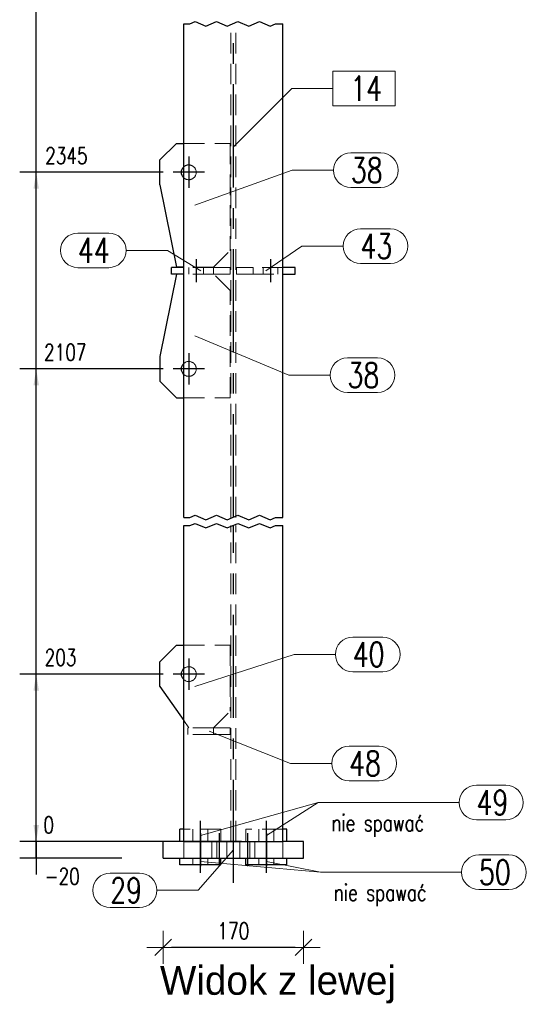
# Model space of a CAD drawing. Header units: millimetres. Extents: x 3515 to 4529, y 13642 to 14292.
# Tile 66 of 96: x 3983 to 4044, y 14038 to 14157. Entities that reach past the tile are written whole.
import ezdxf

# ---------------------------------------------------------------- set-up
doc = ezdxf.new("R2010")
doc.units = ezdxf.units.MM
doc.header["$LTSCALE"] = 10
doc.linetypes.add('HIDDEN', pattern=[0.375, 0.25, -0.125])
doc.linetypes.add('MITTE', pattern=[2, 1.25, -0.25, 0.25, -0.25])
doc.layers.get('Defpoints').update_dxf_attribs({"color": 1})
for name, color, linetype, lineweight in [('PS_DIM', 4, 'Continuous', 13), ('PS_Hidden', 2, 'HIDDEN', 9), ('PS_Pos', 1, 'Continuous', 15), ('PS_SOLID', 7, 'Continuous', 30)]:
    doc.layers.add(name, color=color, linetype=linetype, lineweight=lineweight)
doc.layers.add('PS_MID', color=5, linetype='MITTE')
doc.layers.add('PS_SHAPE', color=3, linetype='Continuous')
doc.styles.add('simplex', font='simplex.shx', dxfattribs={"width": 0.75})
doc.dimstyles.new('1_10_GŁ_DS1-LS10', dxfattribs={"dimtxt": 2, "dimasz": 2, "dimexe": 2, "dimexo": 5, "dimgap": 1, "dimtad": 1, "dimjust": 4, "dimdec": 0, "dimlfac": 10, "dimtxsty": 'simplex', "dimblk1": 'NONE', "dimsah": 1, "dimcen": 2, "dimclrd": 256, "dimclre": 256, "dimclrt": 3, "dimadec": 1, "dimazin": 0, "dimtfac": 1, "dimtdec": 0, "dimtmove": 2, "dimatfit": 3, "dimfxl": 1, "dimarcsym": 0})
doc.dimstyles.new('1_10_PRZ', dxfattribs={"dimtxt": 2, "dimasz": 1, "dimexe": 2, "dimexo": 5, "dimgap": 1, "dimtad": 1, "dimdec": 0, "dimlfac": 10, "dimtxsty": 'simplex', "dimblk": 'dimznak', "dimcen": 2, "dimse1": 1, "dimse2": 1, "dimclrt": 3, "dimadec": 1, "dimazin": 0, "dimtfac": 1, "dimtdec": 0, "dimtix": 1, "dimtmove": 2, "dimatfit": 3, "dimldrblk": 'dim-grot', "dimfxl": 1, "dimarcsym": 0})

# ---------------------------------------------------------------- blocks, each defined once
blk = doc.blocks.new('dimznak')
at = {"color": 0}
for points in [[(0, 2), (0, -2)], [(-2, 0), (2, 0)]]:
    blk.add_lwpolyline(points, dxfattribs=at)
at = {"color": 2}
blk.add_lwpolyline([(1, 1), (-1, -1)], dxfattribs=at)
blk = doc.blocks.new('*D171')
at = {"layer": 'Defpoints', "color": 0, "transparency": 16777216}
for p in [(4000.18, 14057.6), (4017.18, 14057.6), (4000.18, 14044.77)]:
    blk.add_point(p, dxfattribs=at)
at = {"layer": 'PS_DIM', "color": 0, "lineweight": -2, "transparency": 16777216}
blk.add_line((4016.18, 14044.77), (4001.18, 14044.77), dxfattribs=at)
at = {"layer": 'PS_DIM', "color": 0, "lineweight": -2, "transparency": 16777216, "rotation": 180}
blk.add_blockref('dimznak', (4000.18, 14044.77), dxfattribs=at)
at = {"layer": 'PS_DIM', "color": 0, "lineweight": -2, "transparency": 16777216}
blk.add_blockref('dimznak', (4017.18, 14044.77), dxfattribs=at)
at = {"layer": 'PS_DIM', "color": 3, "transparency": 16777216, "insert": (4008.68, 14046.77), "char_height": 2, "attachment_point": 5, "style": 'simplex'}
blk.add_mtext('170', dxfattribs=at)
blk = doc.blocks.new('dim-grot')
blk.add_hatch(color=256).paths.add_polyline_path([(0, 0), (-2, 0.5), (-2, -0.5)])
blk.add_lwpolyline([(0, 0), (-2, 0.5), (-2, -0.5), (0, 0)])
blk = doc.blocks.new('*D181')
at = {"layer": 'Defpoints', "color": 0, "transparency": 16777216}
for p in [(3984.79, 14057.6), (4014.68, 14057.6), (4000.18, 14055.6)]:
    blk.add_point(p, dxfattribs=at)
at = {"layer": 'PS_DIM', "lineweight": -2, "transparency": 16777216}
for p, q in [((3984.79, 14059.6), (3984.79, 14061.6)), ((4009.68, 14057.6), (3982.79, 14057.6)), ((3984.79, 14055.6), (3984.79, 14057.6)), ((3995.18, 14055.6), (3982.79, 14055.6)), ((3984.79, 14055.6), (3984.79, 14053.6))]:
    blk.add_line(p, q, dxfattribs=at)
at = {"layer": 'PS_DIM', "transparency": 16777216}
blk.add_solid([(3984.46, 14059.6), (3985.12, 14059.6), (3984.79, 14057.6)], dxfattribs=at)
at = {"layer": 'PS_DIM', "color": 3, "transparency": 16777216, "insert": (3987.95, 14053.39), "char_height": 2, "attachment_point": 5, "rotation": 0.0573, "style": 'simplex'}
blk.add_mtext('-20', dxfattribs=at)
blk = doc.blocks.new('_None')
blk = doc.blocks.new('*D182')
at = {"layer": 'Defpoints', "color": 0, "transparency": 16777216}
for p in [(3984.79, 14057.6), (4000.18, 14057.6), (4014.68, 14057.6)]:
    blk.add_point(p, dxfattribs=at)
at = {"layer": 'PS_DIM', "lineweight": -2, "transparency": 16777216}
for p, q in [((3984.79, 14059.6), (3984.79, 14061.6)), ((3995.18, 14057.6), (3982.79, 14057.6)), ((4009.68, 14057.6), (3982.79, 14057.6)), ((3984.79, 14057.6), (3984.79, 14055.6))]:
    blk.add_line(p, q, dxfattribs=at)
at = {"layer": 'PS_DIM', "transparency": 16777216}
blk.add_solid([(3984.46, 14059.6), (3985.12, 14059.6), (3984.79, 14057.6)], dxfattribs=at)
at = {"layer": 'PS_DIM', "color": 3, "transparency": 16777216, "insert": (3986.31, 14059.62), "char_height": 2, "attachment_point": 5, "rotation": 0.0573, "style": 'simplex'}
blk.add_mtext('0', dxfattribs=at)
blk = doc.blocks.new('*D183')
at = {"layer": 'Defpoints', "color": 0, "transparency": 16777216}
for p in [(3984.79, 14077.9), (4005.18, 14077.9), (4014.68, 14057.6)]:
    blk.add_point(p, dxfattribs=at)
at = {"layer": 'PS_DIM', "lineweight": -2, "transparency": 16777216}
for p, q in [((4000.18, 14077.9), (3982.79, 14077.9)), ((3984.79, 14057.6), (3984.79, 14075.9)), ((4009.68, 14057.6), (3982.79, 14057.6))]:
    blk.add_line(p, q, dxfattribs=at)
at = {"layer": 'PS_DIM', "transparency": 16777216}
blk.add_solid([(3984.46, 14075.9), (3985.12, 14075.9), (3984.79, 14077.9)], dxfattribs=at)
at = {"layer": 'PS_DIM', "color": 3, "transparency": 16777216, "insert": (3987.74, 14079.92), "char_height": 2, "attachment_point": 5, "rotation": 0.0573, "style": 'simplex'}
blk.add_mtext('203', dxfattribs=at)
blk = doc.blocks.new('*D184')
at = {"layer": 'Defpoints', "color": 0, "transparency": 16777216}
for p in [(3984.79, 14114.9), (4005.18, 14114.9), (4014.68, 14057.6)]:
    blk.add_point(p, dxfattribs=at)
at = {"layer": 'PS_DIM', "lineweight": -2, "transparency": 16777216}
for p, q in [((4000.18, 14114.9), (3982.79, 14114.9)), ((3984.79, 14057.6), (3984.79, 14112.9)), ((4009.68, 14057.6), (3982.79, 14057.6))]:
    blk.add_line(p, q, dxfattribs=at)
at = {"layer": 'PS_DIM', "transparency": 16777216}
blk.add_solid([(3984.46, 14112.9), (3985.12, 14112.9), (3984.79, 14114.9)], dxfattribs=at)
at = {"layer": 'PS_DIM', "color": 3, "transparency": 16777216, "insert": (3988.31, 14116.92), "char_height": 2, "attachment_point": 5, "rotation": 0.0573, "style": 'simplex'}
blk.add_mtext('2107', dxfattribs=at)
blk = doc.blocks.new('*D185')
at = {"layer": 'Defpoints', "color": 0, "transparency": 16777216}
for p in [(3984.79, 14138.73), (4005.18, 14138.73), (4014.68, 14057.6)]:
    blk.add_point(p, dxfattribs=at)
at = {"layer": 'PS_DIM', "lineweight": -2, "transparency": 16777216}
for p, q in [((4000.18, 14138.73), (3982.79, 14138.73)), ((3984.79, 14057.6), (3984.79, 14136.73)), ((4009.68, 14057.6), (3982.79, 14057.6))]:
    blk.add_line(p, q, dxfattribs=at)
at = {"layer": 'PS_DIM', "transparency": 16777216}
blk.add_solid([(3984.46, 14136.73), (3985.12, 14136.73), (3984.79, 14138.73)], dxfattribs=at)
at = {"layer": 'PS_DIM', "color": 3, "transparency": 16777216, "insert": (3988.45, 14140.75), "char_height": 2, "attachment_point": 5, "rotation": 0.0573, "style": 'simplex'}
blk.add_mtext('2345', dxfattribs=at)
blk = doc.blocks.new('*D186')
at = {"layer": 'Defpoints', "color": 0, "transparency": 16777216}
for p in [(3984.79, 14206.91), (4005.18, 14206.91), (4014.68, 14057.6)]:
    blk.add_point(p, dxfattribs=at)
at = {"layer": 'PS_DIM', "lineweight": -2, "transparency": 16777216}
for p, q in [((4000.18, 14206.91), (3982.79, 14206.91)), ((3984.79, 14057.6), (3984.79, 14204.91)), ((4009.68, 14057.6), (3982.79, 14057.6))]:
    blk.add_line(p, q, dxfattribs=at)
at = {"layer": 'PS_DIM', "transparency": 16777216}
blk.add_solid([(3984.46, 14204.91), (3985.12, 14204.91), (3984.79, 14206.91)], dxfattribs=at)
at = {"layer": 'PS_DIM', "color": 3, "transparency": 16777216, "insert": (3988.42, 14208.93), "char_height": 2, "attachment_point": 5, "rotation": 0.0573, "style": 'simplex'}
blk.add_mtext('3969', dxfattribs=at)
blk = doc.blocks.new('*D187')
at = {"layer": 'Defpoints', "color": 0, "transparency": 16777216}
for p in [(3984.79, 14226.03), (4014.68, 14226.03), (4014.68, 14057.6)]:
    blk.add_point(p, dxfattribs=at)
at = {"layer": 'PS_DIM', "lineweight": -2, "transparency": 16777216}
for p, q in [((4009.68, 14226.03), (3982.79, 14226.03)), ((3984.79, 14057.6), (3984.79, 14224.03)), ((4009.68, 14057.6), (3982.79, 14057.6))]:
    blk.add_line(p, q, dxfattribs=at)
at = {"layer": 'PS_DIM', "transparency": 16777216}
blk.add_solid([(3984.46, 14224.03), (3985.12, 14224.03), (3984.79, 14226.03)], dxfattribs=at)
at = {"layer": 'PS_DIM', "color": 3, "transparency": 16777216, "insert": (3988.31, 14228.05), "char_height": 2, "attachment_point": 5, "rotation": 0.0573, "style": 'simplex'}
blk.add_mtext('4160', dxfattribs=at)
blk = doc.blocks.new('*X435')
at = {"color": 1}
for p, q in [((4002.68, 14156.73), (4003.39, 14156.73)), ((4003.39, 14156.73), (4004.04, 14157.01)), ((4004.04, 14157.01), (4005.34, 14156.46)), ((4005.34, 14156.46), (4006.64, 14157.01)), ((4006.64, 14157.01), (4007.94, 14156.46)), ((4007.94, 14156.46), (4009.24, 14157.01)), ((4009.24, 14157.01), (4010.54, 14156.46)), ((4010.54, 14156.46), (4011.84, 14157.01)), ((4011.84, 14157.01), (4013.14, 14156.46)), ((4013.14, 14156.46), (4013.79, 14156.73)), ((4013.79, 14156.73), (4014.68, 14156.73)), ((4002.68, 14096.9), (4003.39, 14096.9)), ((4003.39, 14096.9), (4004.04, 14097.17)), ((4004.04, 14097.17), (4005.34, 14096.62)), ((4005.34, 14096.62), (4006.64, 14097.17)), ((4006.64, 14097.17), (4007.94, 14096.62)), ((4007.94, 14096.62), (4009.24, 14097.17)), ((4009.24, 14097.17), (4010.54, 14096.62)), ((4010.54, 14096.62), (4011.84, 14097.17)), ((4011.84, 14097.17), (4013.14, 14096.62)), ((4013.14, 14096.62), (4013.79, 14096.9)), ((4013.79, 14096.9), (4014.68, 14096.9)), ((4002.68, 14095.9), (4003.39, 14095.9)), ((4003.39, 14095.9), (4004.04, 14096.17)), ((4004.04, 14096.17), (4005.34, 14095.62)), ((4005.34, 14095.62), (4006.64, 14096.17)), ((4006.64, 14096.17), (4007.94, 14095.62)), ((4007.94, 14095.62), (4009.24, 14096.17)), ((4009.24, 14096.17), (4010.54, 14095.62)), ((4010.54, 14095.62), (4011.84, 14096.17)), ((4011.84, 14096.17), (4013.14, 14095.62)), ((4013.14, 14095.62), (4013.79, 14095.9)), ((4013.79, 14095.9), (4014.68, 14095.9))]:
    blk.add_line(p, q, dxfattribs=at)
at = {"layer": 'PS_Hidden', "color": 2, "linetype": 'HIDDEN'}
for p, q in [((4008.37, 14096.9), (4008.37, 14156.73)), ((4008.99, 14096.9), (4008.99, 14156.73)), ((4002.68, 14142.23), (4008.28, 14142.23)), ((4008.28, 14142.23), (4008.28, 14129.23)), ((4006.28, 14127.23), (4008.28, 14129.23)), ((4006.28, 14127.23), (4002.68, 14127.23)), ((4006.28, 14127.2), (4002.68, 14127.2)), ((4006.28, 14126.4), (4002.68, 14126.4)), ((4003.28, 14126.4), (4003.28, 14127.2)), ((4005.08, 14126.4), (4005.08, 14127.2)), ((4006.28, 14126.4), (4006.28, 14127.2)), ((4006.28, 14127.2), (4008.28, 14127.2)), ((4008.28, 14126.4), (4006.28, 14126.4)), ((4008.28, 14124.4), (4006.28, 14126.4)), ((4008.28, 14127.2), (4008.28, 14126.4)), ((4009.08, 14126.4), (4009.08, 14127.2)), ((4009.08, 14127.2), (4011.08, 14127.2)), ((4011.08, 14126.4), (4009.08, 14126.4)), ((4011.08, 14127.2), (4011.08, 14126.4)), ((4014.68, 14127.2), (4011.08, 14127.2)), ((4011.08, 14126.4), (4014.68, 14126.4)), ((4012.28, 14126.4), (4012.28, 14127.2)), ((4014.08, 14126.4), (4014.08, 14127.2)), ((4008.28, 14111.4), (4008.28, 14124.4)), ((4002.68, 14111.4), (4008.28, 14111.4)), ((4008.37, 14057.6), (4008.37, 14095.9)), ((4008.99, 14057.6), (4008.99, 14095.9)), ((4002.68, 14081.4), (4008.28, 14081.4)), ((4008.28, 14081.4), (4008.28, 14073.4)), ((4006.28, 14071.4), (4008.28, 14073.4)), ((4002.68, 14072.26), (4003.28, 14071.4)), ((4003.18, 14070.6), (4003.18, 14071.4)), ((4006.28, 14071.4), (4003.18, 14071.4)), ((4006.28, 14070.6), (4006.28, 14071.4)), ((4006.28, 14071.4), (4008.28, 14071.4)), ((4008.28, 14071.4), (4008.28, 14070.6)), ((4006.28, 14070.6), (4003.18, 14070.6)), ((4008.28, 14070.6), (4006.28, 14070.6)), ((4007.18, 14059.1), (4002.68, 14059.1)), ((4003.78, 14059.1), (4003.78, 14057.6)), ((4005.58, 14059.1), (4005.58, 14057.6)), ((4007.18, 14057.6), (4007.18, 14059.1)), ((4010.18, 14057.6), (4010.18, 14059.1)), ((4014.68, 14059.1), (4010.18, 14059.1)), ((4011.78, 14059.1), (4011.78, 14057.6)), ((4013.58, 14059.1), (4013.58, 14057.6)), ((4002.68, 14055.6), (4002.68, 14057.6)), ((4006.08, 14055.6), (4006.08, 14057.6)), ((4006.68, 14055.6), (4006.68, 14057.6)), ((4007.88, 14055.6), (4007.88, 14057.6)), ((4009.48, 14055.6), (4009.48, 14057.6)), ((4010.68, 14055.6), (4010.68, 14057.6)), ((4011.28, 14055.6), (4011.28, 14057.6)), ((4014.68, 14055.6), (4014.68, 14057.6)), ((4003.78, 14055.6), (4003.78, 14054.8)), ((4005.58, 14055.6), (4005.58, 14054.8)), ((4011.78, 14055.6), (4011.78, 14054.8)), ((4013.58, 14055.6), (4013.58, 14054.8))]:
    blk.add_line(p, q, dxfattribs=at)
at = {"layer": 'PS_Hidden', "extrusion": (0, 0, -1)}
for centre, start, end in [((-4003.28, 14138.73), 48.1897, 180), ((-4003.28, 14138.73), 180, 311.8103), ((-4003.28, 14114.9), 48.1897, 180), ((-4003.28, 14114.9), 180, 311.8103), ((-4003.28, 14077.9), 48.1897, 180), ((-4003.28, 14077.9), 180, 311.8103)]:
    blk.add_arc(centre, 0.9, start, end, dxfattribs=at)
at = {"layer": 'PS_MID', "color": 5, "linetype": 'MITTE'}
for p, q in [((4008.68, 14096.9), (4008.68, 14156.73)), ((4003.28, 14140.63), (4003.28, 14136.83)), ((4005.18, 14138.73), (4001.38, 14138.73)), ((4004.18, 14128.2), (4004.18, 14125.4)), ((4004.18, 14128.2), (4004.18, 14125.4)), ((4013.18, 14128.2), (4013.18, 14125.4)), ((4013.18, 14128.2), (4013.18, 14125.4)), ((4003.28, 14116.8), (4003.28, 14113)), ((4005.18, 14114.9), (4001.38, 14114.9)), ((4008.68, 14052.6), (4008.68, 14095.9)), ((4003.28, 14079.8), (4003.28, 14076)), ((4005.18, 14077.9), (4001.38, 14077.9)), ((4004.68, 14056.6), (4004.68, 14060.1)), ((4004.68, 14056.6), (4004.68, 14060.1)), ((4012.68, 14056.6), (4012.68, 14060.1)), ((4012.68, 14056.6), (4012.68, 14060.1)), ((4004.68, 14058.6), (4004.68, 14054.6)), ((4004.68, 14058.6), (4004.68, 14054.6)), ((4006.98, 14058.6), (4006.98, 14054.6)), ((4006.98, 14058.6), (4006.98, 14054.6)), ((4010.38, 14058.6), (4010.38, 14054.6)), ((4010.38, 14058.6), (4010.38, 14054.6)), ((4012.68, 14058.6), (4012.68, 14054.6)), ((4012.68, 14058.6), (4012.68, 14054.6)), ((4004.68, 14053.8), (4004.68, 14056.6)), ((4004.68, 14053.8), (4004.68, 14056.6)), ((4012.68, 14053.8), (4012.68, 14056.6)), ((4012.68, 14053.8), (4012.68, 14056.6))]:
    blk.add_line(p, q, dxfattribs=at)
at = {"layer": 'PS_SOLID', "color": 7, "linetype": 'Continuous'}
for p, q in [((4002.68, 14096.9), (4002.68, 14156.73)), ((4014.68, 14096.9), (4014.68, 14156.73)), ((4001.78, 14142.23), (3999.78, 14140.23)), ((4001.78, 14142.23), (4002.68, 14142.23)), ((3999.78, 14137.23), (3999.78, 14140.23)), ((3999.78, 14137.23), (4001.78, 14127.23)), ((4001.78, 14126.4), (3999.78, 14116.4)), ((4001.18, 14126.4), (4001.18, 14127.2)), ((4002.68, 14127.2), (4001.18, 14127.2)), ((4002.68, 14126.4), (4001.18, 14126.4)), ((4002.68, 14127.23), (4001.78, 14127.23)), ((4016.18, 14127.2), (4014.68, 14127.2)), ((4014.68, 14126.4), (4016.18, 14126.4)), ((4016.18, 14126.4), (4016.18, 14127.2)), ((3999.78, 14116.4), (3999.78, 14113.4)), ((3999.78, 14113.4), (4001.78, 14111.4)), ((4001.78, 14111.4), (4002.68, 14111.4)), ((4002.68, 14057.6), (4002.68, 14095.9)), ((4014.68, 14057.6), (4014.68, 14095.9)), ((4001.78, 14081.4), (3999.78, 14079.4)), ((4001.78, 14081.4), (4002.68, 14081.4)), ((3999.78, 14076.4), (3999.78, 14079.4)), ((3999.78, 14076.4), (4002.68, 14072.26)), ((4002.18, 14057.6), (4002.18, 14059.1)), ((4002.68, 14059.1), (4002.18, 14059.1)), ((4015.18, 14059.1), (4014.68, 14059.1)), ((4015.18, 14057.6), (4015.18, 14059.1)), ((4000.18, 14055.6), (4000.18, 14057.6)), ((4002.68, 14057.6), (4000.18, 14057.6)), ((4002.68, 14057.6), (4014.68, 14057.6)), ((4017.18, 14057.6), (4014.68, 14057.6)), ((4017.18, 14055.6), (4017.18, 14057.6)), ((4000.18, 14055.6), (4017.18, 14055.6)), ((4002.18, 14054.8), (4002.18, 14055.6)), ((4007.18, 14054.8), (4002.18, 14054.8)), ((4007.18, 14054.8), (4007.18, 14055.6)), ((4010.18, 14054.8), (4010.18, 14055.6)), ((4015.18, 14054.8), (4010.18, 14054.8)), ((4015.18, 14054.8), (4015.18, 14055.6))]:
    blk.add_line(p, q, dxfattribs=at)
at = {"layer": 'PS_SOLID', "extrusion": (0, 0, -1)}
for centre in [(-4003.28, 14138.73), (-4003.28, 14114.9), (-4003.28, 14077.9)]:
    blk.add_arc(centre, 0.9, 311.8103, 48.1897, dxfattribs=at)
blk = doc.blocks.new('*X445')
at = {"color": 1}
for p, q in [((3989.83, 14131.37), (3993.58, 14131.37)), ((3995.68, 14129.27), (4000.68, 14129.27)), ((4004.73, 14126.8), (4000.68, 14129.27)), ((3989.83, 14127.17), (3993.58, 14127.17))]:
    blk.add_line(p, q, dxfattribs=at)
for centre, start, end in [((3989.83, 14129.27), 90, 270), ((3993.58, 14129.27), 270, 90)]:
    blk.add_arc(centre, 2.1, start, end, dxfattribs=at)
at = {"color": 2, "style": 'simplex', "width": 0.75}
blk.add_text('44', height=3, dxfattribs=at).set_placement((3989.83, 14127.77))
blk = doc.blocks.new('*X446')
at = {"color": 1}
for p, q in [((4024.09, 14131.88), (4027.73, 14131.88)), ((4012.63, 14126.8), (4016.99, 14129.78)), ((4016.99, 14129.78), (4021.99, 14129.78)), ((4024.09, 14127.68), (4027.73, 14127.68))]:
    blk.add_line(p, q, dxfattribs=at)
for centre, start, end in [((4024.09, 14129.78), 90, 270), ((4027.73, 14129.78), 270, 90)]:
    blk.add_arc(centre, 2.1, start, end, dxfattribs=at)
at = {"color": 2, "style": 'simplex', "width": 0.75}
blk.add_text('43', height=3, dxfattribs=at).set_placement((4024.09, 14128.28))
blk = doc.blocks.new('*X447')
at = {"color": 1}
for p, q in [((4022.92, 14141.08), (4026.56, 14141.08)), ((4004.03, 14134.73), (4015.82, 14138.98)), ((4015.82, 14138.98), (4020.82, 14138.98)), ((4022.92, 14136.88), (4026.56, 14136.88))]:
    blk.add_line(p, q, dxfattribs=at)
for centre, start, end in [((4022.92, 14138.98), 90, 270), ((4026.56, 14138.98), 270, 90)]:
    blk.add_arc(centre, 2.1, start, end, dxfattribs=at)
at = {"color": 2, "style": 'simplex', "width": 0.75}
blk.add_text('38', height=3, dxfattribs=at).set_placement((4022.92, 14137.48))
blk = doc.blocks.new('*X448')
at = {"color": 1}
for p, q in [((4028.27, 14150.99), (4020.75, 14150.99)), ((4020.75, 14150.99), (4020.75, 14146.79)), ((4028.27, 14146.79), (4028.27, 14150.99)), ((4008.68, 14141.82), (4015.75, 14148.89)), ((4015.75, 14148.89), (4020.75, 14148.89)), ((4020.75, 14146.79), (4028.27, 14146.79))]:
    blk.add_line(p, q, dxfattribs=at)
at = {"color": 30, "style": 'simplex', "width": 0.75}
blk.add_text('14', height=3, dxfattribs=at).set_placement((4022.85, 14147.39))
blk = doc.blocks.new('*X449')
at = {"color": 1}
for p, q in [((4004.03, 14118.9), (4015.41, 14114.14)), ((4022.51, 14116.24), (4026.15, 14116.24)), ((4015.41, 14114.14), (4020.41, 14114.14)), ((4022.51, 14112.04), (4026.15, 14112.04))]:
    blk.add_line(p, q, dxfattribs=at)
for centre, start, end in [((4022.51, 14114.14), 90, 270), ((4026.15, 14114.14), 270, 90)]:
    blk.add_arc(centre, 2.1, start, end, dxfattribs=at)
at = {"color": 2, "style": 'simplex', "width": 0.75}
blk.add_text('38', height=3, dxfattribs=at).set_placement((4022.51, 14112.64))
blk = doc.blocks.new('*X450')
at = {"color": 1}
for p, q in [((4005.73, 14071), (4015.6, 14067.08)), ((4022.7, 14069.18), (4026.35, 14069.18)), ((4015.6, 14067.08), (4020.6, 14067.08)), ((4022.7, 14064.98), (4026.35, 14064.98))]:
    blk.add_line(p, q, dxfattribs=at)
for centre, start, end in [((4022.7, 14067.08), 90, 270), ((4026.35, 14067.08), 270, 90)]:
    blk.add_arc(centre, 2.1, start, end, dxfattribs=at)
at = {"color": 2, "style": 'simplex', "width": 0.75}
blk.add_text('48', height=3, dxfattribs=at).set_placement((4022.7, 14065.58))
blk = doc.blocks.new('*X451')
at = {"color": 1}
for p, q in [((4008.68, 14056.6), (4004.4, 14051.69)), ((3993.76, 14053.79), (3997.3, 14053.79)), ((3999.4, 14051.69), (4004.4, 14051.69)), ((3993.76, 14049.59), (3997.3, 14049.59))]:
    blk.add_line(p, q, dxfattribs=at)
for centre, start, end in [((3993.76, 14051.69), 90, 270), ((3997.3, 14051.69), 270, 90)]:
    blk.add_arc(centre, 2.1, start, end, dxfattribs=at)
at = {"color": 2, "style": 'simplex', "width": 0.75}
blk.add_text('29', height=3, dxfattribs=at).set_placement((3993.76, 14050.19))
blk = doc.blocks.new('*X452')
at = {"color": 1}
for p, q in [((4023.14, 14082.39), (4026.78, 14082.39)), ((4004.03, 14076.4), (4016.04, 14080.29)), ((4016.04, 14080.29), (4021.04, 14080.29)), ((4023.14, 14078.19), (4026.78, 14078.19))]:
    blk.add_line(p, q, dxfattribs=at)
for centre, start, end in [((4023.14, 14080.29), 90, 270), ((4026.78, 14080.29), 270, 90)]:
    blk.add_arc(centre, 2.1, start, end, dxfattribs=at)
at = {"color": 2, "style": 'simplex', "width": 0.75}
blk.add_text('40', height=3, dxfattribs=at).set_placement((4023.14, 14078.79))
blk = doc.blocks.new('*X453')
at = {"color": 0}
blk.add_text('Widok z lewej', height=3.5, dxfattribs=at).set_placement((3999.78, 14039.03))
blk = doc.blocks.new('*X617')
at = {"color": 1}
for p, q in [((4038.15, 14064.43), (4041.69, 14064.43)), ((4012.68, 14058.35), (4018.96, 14062.33)), ((4018.96, 14062.33), (4036.05, 14062.33)), ((4038.15, 14060.23), (4041.69, 14060.23))]:
    blk.add_line(p, q, dxfattribs=at)
for centre, start, end in [((4038.15, 14062.33), 90, 270), ((4041.69, 14062.33), 270, 90)]:
    blk.add_arc(centre, 2.1, start, end, dxfattribs=at)
at = {"color": 2, "style": 'simplex', "width": 0.75}
blk.add_text('49', height=3, dxfattribs=at).set_placement((4038.15, 14060.83))
at = {"color": 3, "style": 'simplex', "width": 0.75}
blk.add_text('nie spawać', height=2, dxfattribs=at).set_placement((4020.56, 14058.86))
blk = doc.blocks.new('*X618')
at = {"color": 1}
for p, q in [((4038.15, 14064.43), (4041.69, 14064.43)), ((4004.68, 14058.35), (4018.96, 14062.33)), ((4018.96, 14062.33), (4036.05, 14062.33)), ((4038.15, 14060.23), (4041.69, 14060.23))]:
    blk.add_line(p, q, dxfattribs=at)
for centre, start, end in [((4038.15, 14062.33), 90, 270), ((4041.69, 14062.33), 270, 90)]:
    blk.add_arc(centre, 2.1, start, end, dxfattribs=at)
at = {"color": 2, "style": 'simplex', "width": 0.75}
blk.add_text('49', height=3, dxfattribs=at).set_placement((4038.15, 14060.83))
at = {"color": 3, "style": 'simplex', "width": 0.75}
blk.add_text('nie spawać', height=2, dxfattribs=at).set_placement((4020.56, 14058.86))
blk = doc.blocks.new('*X619')
at = {"color": 1}
for p, q in [((4038.44, 14055.98), (4042.08, 14055.98)), ((4012.68, 14055.2), (4019.25, 14053.88)), ((4019.25, 14053.88), (4036.34, 14053.88)), ((4038.44, 14051.78), (4042.08, 14051.78))]:
    blk.add_line(p, q, dxfattribs=at)
for centre, start, end in [((4038.44, 14053.88), 90, 270), ((4042.08, 14053.88), 270, 90)]:
    blk.add_arc(centre, 2.1, start, end, dxfattribs=at)
at = {"color": 2, "style": 'simplex', "width": 0.75}
blk.add_text('50', height=3, dxfattribs=at).set_placement((4038.44, 14052.38))
at = {"color": 3, "style": 'simplex', "width": 0.75}
blk.add_text('nie spawać', height=2, dxfattribs=at).set_placement((4020.85, 14050.42))
blk = doc.blocks.new('*X620')
at = {"color": 1}
for p, q in [((4038.44, 14055.98), (4042.08, 14055.98)), ((4004.68, 14055.2), (4019.25, 14053.88)), ((4019.25, 14053.88), (4036.34, 14053.88)), ((4038.44, 14051.78), (4042.08, 14051.78))]:
    blk.add_line(p, q, dxfattribs=at)
for centre, start, end in [((4038.44, 14053.88), 90, 270), ((4042.08, 14053.88), 270, 90)]:
    blk.add_arc(centre, 2.1, start, end, dxfattribs=at)
at = {"color": 2, "style": 'simplex', "width": 0.75}
blk.add_text('50', height=3, dxfattribs=at).set_placement((4038.44, 14052.38))
at = {"color": 3, "style": 'simplex', "width": 0.75}
blk.add_text('nie spawać', height=2, dxfattribs=at).set_placement((4020.85, 14050.42))
blk = doc.blocks.new('*X621')
at = {"color": 1}
for p, q in [((4038.15, 14064.43), (4041.69, 14064.43)), ((4012.68, 14058.35), (4018.96, 14062.33)), ((4018.96, 14062.33), (4036.05, 14062.33)), ((4038.15, 14060.23), (4041.69, 14060.23))]:
    blk.add_line(p, q, dxfattribs=at)
for centre, start, end in [((4038.15, 14062.33), 90, 270), ((4041.69, 14062.33), 270, 90)]:
    blk.add_arc(centre, 2.1, start, end, dxfattribs=at)
at = {"color": 2, "style": 'simplex', "width": 0.75}
blk.add_text('49', height=3, dxfattribs=at).set_placement((4038.15, 14060.83))
at = {"color": 3, "style": 'simplex', "width": 0.75}
blk.add_text('nie spawać', height=2, dxfattribs=at).set_placement((4020.56, 14058.86))
blk = doc.blocks.new('*X622')
at = {"color": 1}
for p, q in [((4038.44, 14055.98), (4042.08, 14055.98)), ((4012.68, 14055.2), (4019.25, 14053.88)), ((4019.25, 14053.88), (4036.34, 14053.88)), ((4038.44, 14051.78), (4042.08, 14051.78))]:
    blk.add_line(p, q, dxfattribs=at)
for centre, start, end in [((4038.44, 14053.88), 90, 270), ((4042.08, 14053.88), 270, 90)]:
    blk.add_arc(centre, 2.1, start, end, dxfattribs=at)
at = {"color": 2, "style": 'simplex', "width": 0.75}
blk.add_text('50', height=3, dxfattribs=at).set_placement((4038.44, 14052.38))
at = {"color": 3, "style": 'simplex', "width": 0.75}
blk.add_text('nie spawać', height=2, dxfattribs=at).set_placement((4020.85, 14050.42))
blk = doc.blocks.new('*X623')
at = {"color": 1}
for p, q in [((4038.44, 14055.98), (4042.08, 14055.98)), ((4004.68, 14055.2), (4019.25, 14053.88)), ((4019.25, 14053.88), (4036.34, 14053.88)), ((4038.44, 14051.78), (4042.08, 14051.78))]:
    blk.add_line(p, q, dxfattribs=at)
for centre, start, end in [((4038.44, 14053.88), 90, 270), ((4042.08, 14053.88), 270, 90)]:
    blk.add_arc(centre, 2.1, start, end, dxfattribs=at)
at = {"color": 2, "style": 'simplex', "width": 0.75}
blk.add_text('50', height=3, dxfattribs=at).set_placement((4038.44, 14052.38))
at = {"color": 3, "style": 'simplex', "width": 0.75}
blk.add_text('nie spawać', height=2, dxfattribs=at).set_placement((4020.85, 14050.42))
blk = doc.blocks.new('*X624')
at = {"color": 1}
for p, q in [((4038.15, 14064.43), (4041.69, 14064.43)), ((4004.68, 14058.35), (4018.96, 14062.33)), ((4018.96, 14062.33), (4036.05, 14062.33)), ((4038.15, 14060.23), (4041.69, 14060.23))]:
    blk.add_line(p, q, dxfattribs=at)
for centre, start, end in [((4038.15, 14062.33), 90, 270), ((4041.69, 14062.33), 270, 90)]:
    blk.add_arc(centre, 2.1, start, end, dxfattribs=at)
at = {"color": 2, "style": 'simplex', "width": 0.75}
blk.add_text('49', height=3, dxfattribs=at).set_placement((4038.15, 14060.83))
at = {"color": 3, "style": 'simplex', "width": 0.75}
blk.add_text('nie spawać', height=2, dxfattribs=at).set_placement((4020.56, 14058.86))

msp = doc.modelspace()

# ---------------------------------------------------------------- block references
msp.add_blockref('*X453', (0, 0))
at = {"layer": 'PS_Pos'}
for name in ['*X448', '*X447', '*X445', '*X446', '*X449', '*X452', '*X450', '*X618', '*X624', '*X617', '*X621', '*X451', '*X620', '*X623', '*X619', '*X622']:
    msp.add_blockref(name, (0, 0), dxfattribs=at)
at = {"layer": 'PS_SHAPE', "color": 3}
msp.add_blockref('*X435', (0, 0), dxfattribs=at)

# ---------------------------------------------------------------- dimensions: what is measured, and where the dimension line sits
at = {"layer": 'PS_DIM'}
for base, p1, p2, text, picture, middle in [((3984.79, 14226.03), (4014.68, 14057.6), (4014.68, 14226.03), '4160', '*D187', (3988.31, 14228.05)), ((3984.79, 14206.91), (4014.68, 14057.6), (4005.18, 14206.91), '3969', '*D186', (3988.42, 14208.93)), ((3984.79, 14138.73), (4014.68, 14057.6), (4005.18, 14138.73), '2345', '*D185', (3988.45, 14140.75)), ((3984.79, 14114.9), (4014.68, 14057.6), (4005.18, 14114.9), '2107', '*D184', (3988.31, 14116.92)), ((3984.79, 14057.6), (4000.18, 14055.6), (4014.68, 14057.6), '-20', '*D181', (3987.95, 14053.39)), ((3984.79, 14057.6), (4000.18, 14057.6), (4014.68, 14057.6), '0', '*D182', (3986.31, 14059.62))]:
    dim = msp.add_linear_dim(base=base, p1=p1, p2=p2, angle=90, text=text, dimstyle='1_10_GŁ_DS1-LS10', dxfattribs=at)
    dim.commit()
    dim.dimension.update_dxf_attribs({"geometry": picture, "text_midpoint": middle, "dimtype": 128, "text_rotation": 0.0573})
dim = msp.add_linear_dim(base=(3984.79, 14077.9), p1=(4014.68, 14057.6), p2=(4005.18, 14077.9), angle=90, dimstyle='1_10_GŁ_DS1-LS10', dxfattribs=at)
dim.commit()
dim.dimension.update_dxf_attribs({"geometry": '*D183', "text_midpoint": (3987.74, 14079.92), "dimtype": 128, "text_rotation": 0.0573})
dim = msp.add_linear_dim(base=(4000.18, 14044.77), p1=(4017.18, 14057.6), p2=(4000.18, 14057.6), dimstyle='1_10_PRZ', dxfattribs=at)
dim.commit()
dim.dimension.update_dxf_attribs({"geometry": '*D171', "text_midpoint": (4008.68, 14046.77)})

doc.saveas('drawing.dxf')
